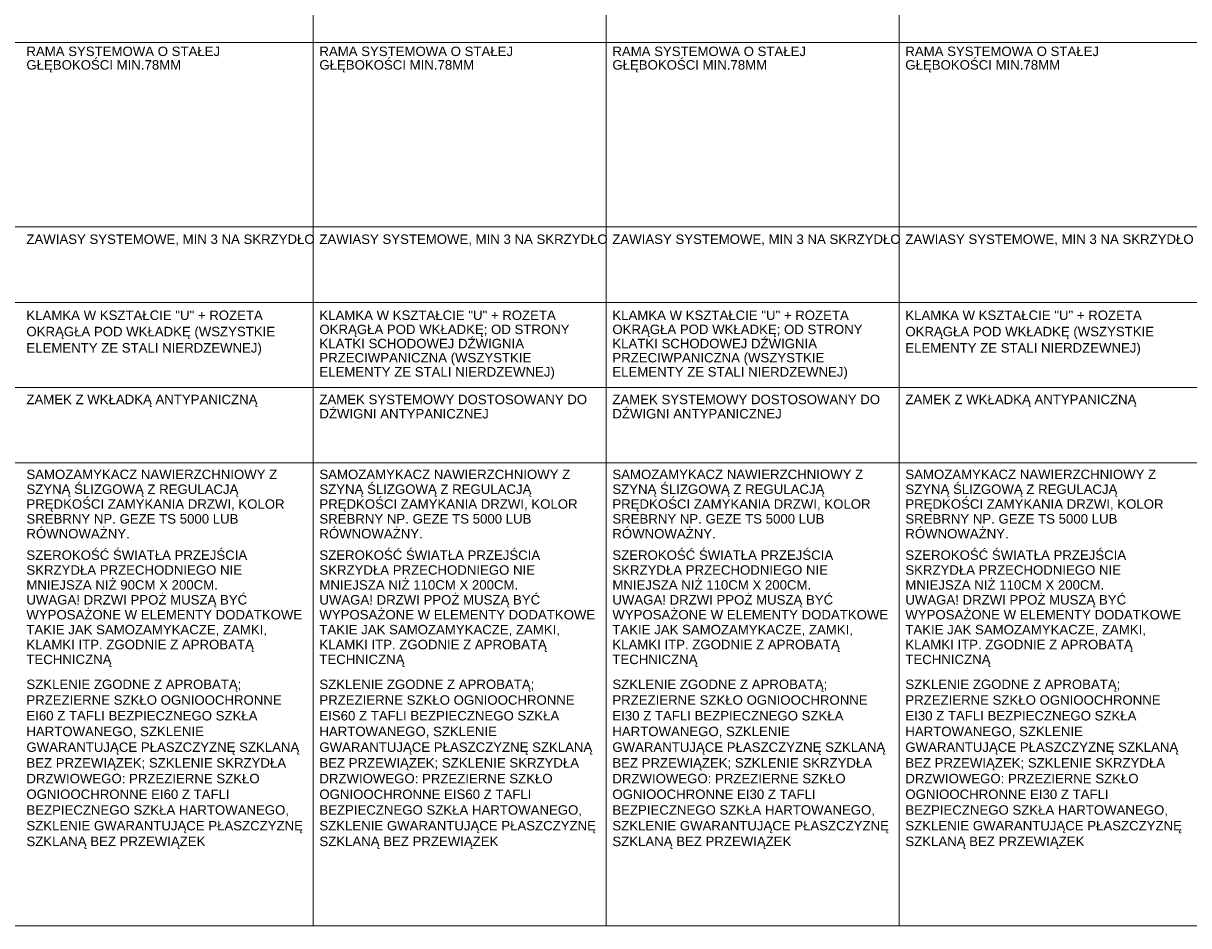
# Paper-space layout 'A-57 ZESTAWIENIE STOLARKI PROJEKTOWANEJ' of a CAD drawing. Header units: millimetres. Extents: x 0 to 900, y 0 to 1010.
# Tile 61 of 63: x 673 to 796, y 812 to 908. Entities that reach past the tile are written whole.
import ezdxf
from ezdxf.xclip import XClip

# ---------------------------------------------------------------- set-up
doc = ezdxf.new("R2010")
doc.units = ezdxf.units.MM
doc.header["$MEASUREMENT"] = 0
doc.header["$XCLIPFRAME"] = 0
doc.layers.add('0_Nr_pióra__7', color=7, linetype='Continuous', lineweight=18, true_color=0x171717)
doc.layers.add('0_Nr_pióra__94', color=7, linetype='Continuous', lineweight=5, true_color=0x3b3b3b)
doc.layers.add('A_podrys', color=7, linetype='Continuous')
doc.styles.add('STYL_AUTOMATYCZNY_1', font='arial.ttf')

# ---------------------------------------------------------------- blocks, each defined once
blk = doc.blocks.new('Rysunek_1_1', base_point=(-2089.9, -1946.74))
at = {"layer": '0_Nr_pióra__94', "color": 250, "linetype": 'Continuous', "lineweight": 5, "true_color": 0x3b3b3b}
for p, q in [((703.6, 1002.64), (703.6, 812.25)), ((734.6, 1002.64), (734.6, 812.25)), ((765.6, 1002.64), (765.6, 812.25)), ((300.6, 905.75), (858.6, 905.75)), ((300.6, 886.25), (858.6, 886.25)), ((35.27, 878.25), (856.6, 878.25)), ((35.27, 869.25), (887.6, 869.25)), ((35.27, 861.25), (856.6, 861.25)), ((31.27, 812.25), (889.6, 812.25))]:
    blk.add_line(p, q, dxfattribs=at)
at = {"layer": '0_Nr_pióra__7', "color": 250, "linetype": 'Continuous', "lineweight": 18, "true_color": 0x171717, "char_height": 1, "attachment_point": 1, "style": 'STYL_AUTOMATYCZNY_1'}
for s, insert, width, line_spacing_factor in [('\\A1;{\\pql;\\fArial|b0|i0|c238|p0;\\W1.000000;RAMA SYSTEMOWA O STAŁEJ GŁĘBOKOŚCI MIN.78MM}', (673.26, 905.33), 29.4591, 0.859401), ('\\A1;{\\pql;\\fArial|b0|i0|c238|p0;\\W1.000000;RAMA SYSTEMOWA O STAŁEJ GŁĘBOKOŚCI MIN.78MM}', (704.26, 905.33), 29.4591, 0.859401), ('\\A1;{\\pql;\\fArial|b0|i0|c238|p0;\\W1.000000;RAMA SYSTEMOWA O STAŁEJ GŁĘBOKOŚCI MIN.78MM}', (735.26, 905.33), 29.4591, 0.859401), ('\\A1;{\\pql;\\fArial|b0|i0|c238|p0;\\W1.000000;RAMA SYSTEMOWA O STAŁEJ GŁĘBOKOŚCI MIN.78MM}', (766.26, 905.33), 29.4591, 0.859401), ('\\A1;{\\pql;\\fArial|b0|i0|c238|p0;\\W1.000000;ZAWIASY SYSTEMOWE, MIN 3 NA \\fArial|b0|i0|c238|p0;\\W1.000000;SKRZYDŁO}', (673.26, 885.44), 29.4591, 1.001649), ('\\A1;{\\pql;\\fArial|b0|i0|c238|p0;\\W1.000000;ZAWIASY SYSTEMOWE, MIN 3 NA \\fArial|b0|i0|c238|p0;\\W1.000000;SKRZYDŁO}', (704.26, 885.44), 29.4591, 1.001649), ('\\A1;{\\pql;\\fArial|b0|i0|c238|p0;\\W1.000000;ZAWIASY SYSTEMOWE, MIN 3 NA \\fArial|b0|i0|c238|p0;\\W1.000000;SKRZYDŁO}', (735.26, 885.44), 29.4591, 1.001649), ('\\A1;{\\pql;\\fArial|b0|i0|c238|p0;\\W1.000000;ZAWIASY SYSTEMOWE, MIN 3 NA \\fArial|b0|i0|c238|p0;\\W1.000000;SKRZYDŁO}', (766.26, 885.44), 29.4591, 1.001649), ('\\A1;{\\pql;\\fArial|b0|i0|c238|p0;\\W1.000000;KLAMKA W KSZTAŁCIE "U" + ROZETA \\fArial|b0|i0|c238|p0;\\W1.000000;OKRĄGŁA POD WKŁADKĘ (WSZYSTKIE \\fArial|b0|i0|c238|p0;\\W1.000000;ELEMENTY ZE STALI NIERDZEWNEJ)}', (673.26, 877.39), 29.4591, 1.036028), ('\\A1;{\\pql;\\fArial|b0|i0|c238|p0;\\W1.000000;KLAMKA W KSZTAŁCIE "U" + ROZETA OKRĄGŁA POD WKŁADKĘ; OD STRONY KLATKI SCHODOWEJ DŹWIGNIA PRZECIWPANICZNA (WSZYSTKIE ELEMENTY ZE STALI NIERDZEWNEJ)}', (704.26, 877.39), 29.4591, 0.89898), ('\\A1;{\\pql;\\fArial|b0|i0|c238|p0;\\W1.000000;KLAMKA W KSZTAŁCIE "U" + ROZETA OKRĄGŁA POD WKŁADKĘ; OD STRONY KLATKI SCHODOWEJ DŹWIGNIA PRZECIWPANICZNA (WSZYSTKIE ELEMENTY ZE STALI NIERDZEWNEJ)}', (735.26, 877.39), 29.4591, 0.89898), ('\\A1;{\\pql;\\fArial|b0|i0|c238|p0;\\W1.000000;KLAMKA W KSZTAŁCIE "U" + ROZETA \\fArial|b0|i0|c238|p0;\\W1.000000;OKRĄGŁA POD WKŁADKĘ (WSZYSTKIE \\fArial|b0|i0|c238|p0;\\W1.000000;ELEMENTY ZE STALI NIERDZEWNEJ)}', (766.26, 877.39), 29.4591, 1.036028), ('\\A1;{\\pql;\\fArial|b0|i0|c238|p0;\\W1.000000;ZAMEK SYSTEMOWY DOSTOSOWANY DO DŹWIGNI ANTYPANICZNEJ}', (704.26, 868.47), 29.6484, 0.907019), ('\\A1;{\\pql;\\fArial|b0|i0|c238|p0;\\W1.000000;ZAMEK SYSTEMOWY DOSTOSOWANY DO DŹWIGNI ANTYPANICZNEJ}', (735.26, 868.47), 29.6484, 0.907019), ('\\A1;{\\pql;\\fArial|b0|i0|c238|p0;\\W1.000000;SAMOZAMYKACZ NAWIERZCHNIOWY Z SZYNĄ ŚLIZGOWĄ Z REGULACJĄ PRĘDKOŚCI ZAMYKANIA DRZWI, KOLOR SREBRNY NP. GEZE TS 5000 LUB RÓWNOWAŻNY.}', (673.26, 860.54), 29.4591, 0.941901), ('\\A1;{\\pql;\\fArial|b0|i0|c238|p0;\\W1.000000;SAMOZAMYKACZ NAWIERZCHNIOWY Z SZYNĄ ŚLIZGOWĄ Z REGULACJĄ PRĘDKOŚCI ZAMYKANIA DRZWI, KOLOR SREBRNY NP. GEZE TS 5000 LUB RÓWNOWAŻNY.}', (704.26, 860.54), 29.4591, 0.941901), ('\\A1;{\\pql;\\fArial|b0|i0|c238|p0;\\W1.000000;SAMOZAMYKACZ NAWIERZCHNIOWY Z SZYNĄ ŚLIZGOWĄ Z REGULACJĄ PRĘDKOŚCI ZAMYKANIA DRZWI, KOLOR SREBRNY NP. GEZE TS 5000 LUB RÓWNOWAŻNY.}', (735.26, 860.54), 29.4591, 0.941901), ('\\A1;{\\pql;\\fArial|b0|i0|c238|p0;\\W1.000000;SAMOZAMYKACZ NAWIERZCHNIOWY Z SZYNĄ ŚLIZGOWĄ Z REGULACJĄ PRĘDKOŚCI ZAMYKANIA DRZWI, KOLOR SREBRNY NP. GEZE TS 5000 LUB RÓWNOWAŻNY.}', (766.26, 860.54), 29.4591, 0.941901), ('\\A1;{\\pql;\\fArial|b0|i0|c238|p0;\\W1.000000;SZEROKOŚĆ ŚWIATŁA PRZEJŚCIA SKRZYDŁA PRZECHODNIEGO NIE MNIEJSZA NIŻ 90CM X 200CM.\\P\\pql;\\fArial|b0|i0|c238|p0;\\W1.000000;UWAGA! DRZWI PPOŻ MUSZĄ BYĆ WYPOSAŻONE W ELEMENTY DODATKOWE TAKIE JAK SAMOZAMYKACZE, ZAMKI, KLAMKI ITP. ZGODNIE Z APROBATĄ TECHNICZNĄ}', (673.26, 851.99), 29.4591, 0.946258), ('\\A1;{\\pql;\\fArial|b0|i0|c238|p0;\\W1.000000;SZEROKOŚĆ ŚWIATŁA PRZEJŚCIA SKRZYDŁA PRZECHODNIEGO NIE MNIEJSZA NIŻ 110CM X 200CM.\\P\\pql;\\fArial|b0|i0|c238|p0;\\W1.000000;UWAGA! DRZWI PPOŻ MUSZĄ BYĆ WYPOSAŻONE W ELEMENTY DODATKOWE TAKIE JAK SAMOZAMYKACZE, ZAMKI, KLAMKI ITP. ZGODNIE Z APROBATĄ TECHNICZNĄ}', (704.26, 851.99), 29.4591, 0.946258), ('\\A1;{\\pql;\\fArial|b0|i0|c238|p0;\\W1.000000;SZEROKOŚĆ ŚWIATŁA PRZEJŚCIA SKRZYDŁA PRZECHODNIEGO NIE MNIEJSZA NIŻ 110CM X 200CM.\\P\\pql;\\fArial|b0|i0|c238|p0;\\W1.000000;UWAGA! DRZWI PPOŻ MUSZĄ BYĆ WYPOSAŻONE W ELEMENTY DODATKOWE TAKIE JAK SAMOZAMYKACZE, ZAMKI, KLAMKI ITP. ZGODNIE Z APROBATĄ TECHNICZNĄ}', (735.26, 851.99), 29.4591, 0.946258), ('\\A1;{\\pql;\\fArial|b0|i0|c238|p0;\\W1.000000;SZEROKOŚĆ ŚWIATŁA PRZEJŚCIA SKRZYDŁA PRZECHODNIEGO NIE MNIEJSZA NIŻ 110CM X 200CM.\\P\\pql;\\fArial|b0|i0|c238|p0;\\W1.000000;UWAGA! DRZWI PPOŻ MUSZĄ BYĆ WYPOSAŻONE W ELEMENTY DODATKOWE TAKIE JAK SAMOZAMYKACZE, ZAMKI, KLAMKI ITP. ZGODNIE Z APROBATĄ TECHNICZNĄ}', (766.26, 851.99), 29.4591, 0.946258), ('\\A1;{\\pql;\\fArial|b0|i0|c238|p0;\\W1.000000;SZKLENIE ZGODNE Z APROBATĄ; PRZEZIERNE SZKŁO OGNIOOCHRONNE EI60 Z TAFLI BEZPIECZNEGO SZKŁA HARTOWANEGO, SZKLENIE GWARANTUJĄCE PŁASZCZYZNĘ SZKLANĄ BEZ PRZEWIĄZEK; SZKLENIE SKRZYDŁA DRZWIOWEGO: PRZEZIERNE SZKŁO OGNIOOCHRONNE EI60 Z TAFLI BEZPIECZNEGO SZKŁA HARTOWANEGO, SZKLENIE GWARANTUJĄCE PŁASZCZYZNĘ SZKLANĄ BEZ PRZEWIĄZEK}', (673.26, 838.31), 29.9177, 0.997668), ('\\A1;{\\pql;\\fArial|b0|i0|c238|p0;\\W1.000000;SZKLENIE ZGODNE Z APROBATĄ; \\fArial|b0|i0|c238|p0;\\W1.000000;PRZEZIERNE SZKŁO OGNIOOCHRONNE \\fArial|b0|i0|c238|p0;\\W1.000000;EIS60 Z TAFLI BEZPIECZNEGO SZKŁA \\fArial|b0|i0|c238|p0;\\W1.000000;HARTOWANEGO, SZKLENIE \\fArial|b0|i0|c238|p0;\\W1.000000;GWARANTUJĄCE PŁASZCZYZNĘ \\fArial|b0|i0|c238|p0;\\W1.000000;SZKLANĄ BEZ PRZEWIĄZEK; SZKLENIE \\fArial|b0|i0|c238|p0;\\W1.000000;SKRZYDŁA DRZWIOWEGO: \\fArial|b0|i0|c238|p0;\\W1.000000;PRZEZIERNE SZKŁO OGNIOOCHRONNE \\fArial|b0|i0|c238|p0;\\W1.000000;EIS60 Z TAFLI BEZPIECZNEGO SZKŁA \\fArial|b0|i0|c238|p0;\\W1.000000;HARTOWANEGO, SZKLENIE \\fArial|b0|i0|c238|p0;\\W1.000000;GWARANTUJĄCE PŁASZCZYZNĘ \\fArial|b0|i0|c238|p0;\\W1.000000;SZKLANĄ BEZ PRZEWIĄZEK}', (704.26, 838.31), 29.9177, 0.997668), ('\\A1;{\\pql;\\fArial|b0|i0|c238|p0;\\W1.000000;SZKLENIE ZGODNE Z APROBATĄ; PRZEZIERNE SZKŁO OGNIOOCHRONNE EI30 Z TAFLI BEZPIECZNEGO SZKŁA HARTOWANEGO, SZKLENIE GWARANTUJĄCE PŁASZCZYZNĘ SZKLANĄ BEZ PRZEWIĄZEK; SZKLENIE SKRZYDŁA DRZWIOWEGO: PRZEZIERNE SZKŁO OGNIOOCHRONNE EI30 Z TAFLI BEZPIECZNEGO SZKŁA HARTOWANEGO, SZKLENIE GWARANTUJĄCE PŁASZCZYZNĘ SZKLANĄ BEZ PRZEWIĄZEK}', (735.26, 838.31), 29.9177, 0.997668), ('\\A1;{\\pql;\\fArial|b0|i0|c238|p0;\\W1.000000;SZKLENIE ZGODNE Z APROBATĄ; PRZEZIERNE SZKŁO OGNIOOCHRONNE EI30 Z TAFLI BEZPIECZNEGO SZKŁA HARTOWANEGO, SZKLENIE GWARANTUJĄCE PŁASZCZYZNĘ SZKLANĄ BEZ PRZEWIĄZEK; SZKLENIE SKRZYDŁA DRZWIOWEGO: PRZEZIERNE SZKŁO OGNIOOCHRONNE EI30 Z TAFLI BEZPIECZNEGO SZKŁA HARTOWANEGO, SZKLENIE GWARANTUJĄCE PŁASZCZYZNĘ SZKLANĄ BEZ PRZEWIĄZEK}', (766.26, 838.31), 29.9177, 0.997668)]:
    blk.add_mtext(s, dxfattribs=dict(at, insert=insert, width=width, line_spacing_factor=line_spacing_factor))
for insert in [(673.26, 868.47), (766.26, 868.47)]:
    blk.add_mtext('\\A1;{\\pql;\\fArial|b0|i0|c238|p0;\\W1.000000;ZAMEK \\fArial|b0|i0|c238|p0;\\W1.000000;Z\\fArial|b0|i0|c238|p0;\\W1.000000; WKŁADKĄ\\fArial|b0|i0|c238|p0;\\W1.000000; ANTYPANICZNĄ}', dxfattribs=dict(at, insert=insert))

psp = doc.layouts.new('A-57 ZESTAWIENIE STOLARKI PROJEKTOWANEJ')

# ---------------------------------------------------------------- block references
at = {"layer": 'A_podrys', "color": 37, "linetype": 'Continuous', "lineweight": 5, "true_color": 0x656532}
ref = psp.add_blockref('Rysunek_1_1', (-2089.9, -1946.74), dxfattribs=at)
XClip(ref).set_block_clipping_path([(28.6628210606, 4.9003190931), (892.6953650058, 1005.4179299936)])

doc.saveas('drawing.dxf')
